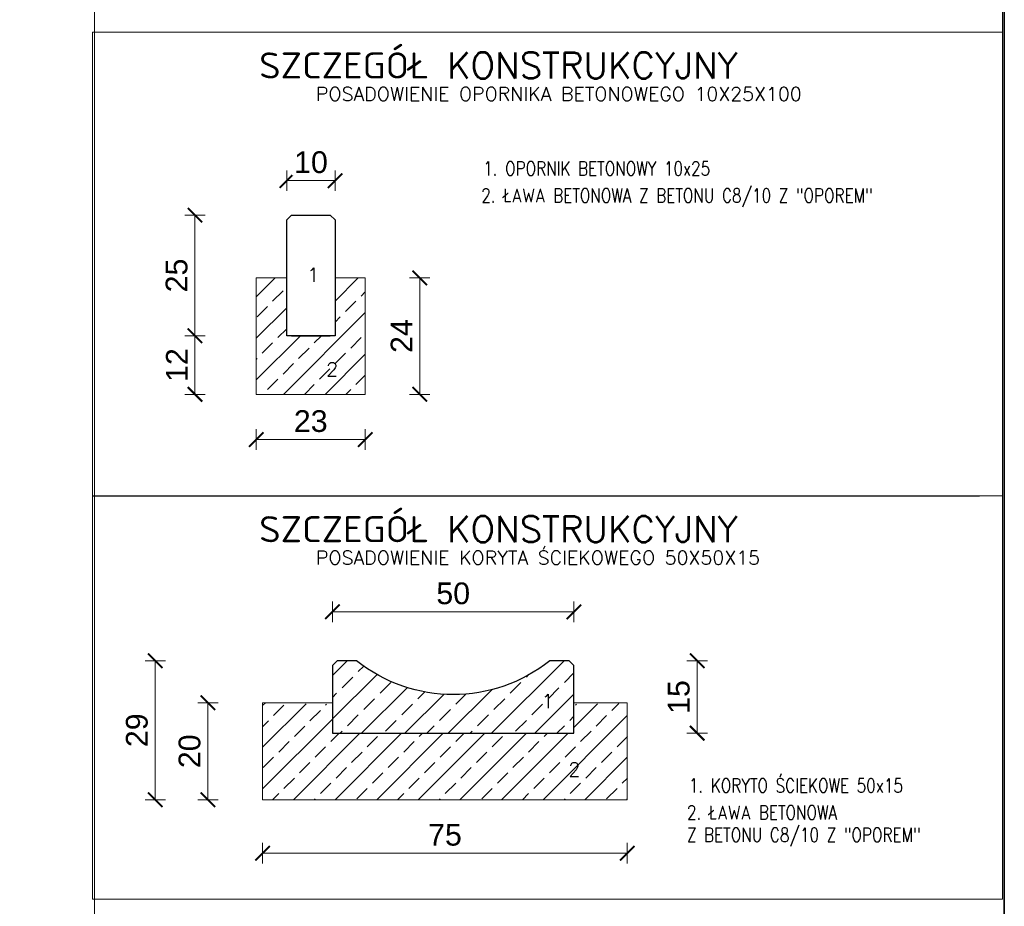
# Model space of a CAD drawing. Header units: metres. Extents: x 8462340 to 8469377, y 5710371 to 5712927.
# Tile 26 of 31: x 8468969 to 8469377, y 5711004 to 5711372. Entities that reach past the tile are written whole.
import ezdxf

# ---------------------------------------------------------------- set-up
doc = ezdxf.new("R2010")
doc.units = ezdxf.units.M
doc.layers.add('dim', color=7, linetype='Continuous', lineweight=5)
doc.layers.add('PODRYS', color=2, linetype='Continuous', lineweight=5)
doc.styles.add('opis', font='simplex.shx', dxfattribs={"width": 0.8, "height": 1})
doc.styles.add('Rockwool', font='arial.ttf')
doc.styles.get("Standard").update_dxf_attribs({"font": 'simplex.shx'})
doc.dimstyles.new('1-50', dxfattribs={"dimtxt": 9, "dimasz": 4, "dimexe": 1.25, "dimexo": 0.625, "dimgap": 3, "dimtad": 1, "dimdec": 0, "dimrnd": 0.5, "dimdsep": 46, "dimtxsty": 'Rockwool', "dimblk": 'TICK2', "dimcen": 0, "dimse1": 1, "dimse2": 1, "dimadec": 0, "dimazin": 0, "dimtfac": 1, "dimtdec": 0, "dimtix": 1, "dimtmove": 2, "dimatfit": 3, "dimfxl": 1, "dimtfill": 1, "dimlwd": 13, "dimarcsym": 0})

# ---------------------------------------------------------------- blocks, each defined once
blk = doc.blocks.new('TICK2')
at = {"color": 0}
for p, q in [((0, -1.06), (0, 1.06)), ((0, 0), (-1, 0))]:
    blk.add_line(p, q, dxfattribs=at)
at = {"color": 1, "const_width": 0.2}
blk.add_lwpolyline([(-0.75, -0.75), (0.75, 0.75)], dxfattribs=at)
blk = doc.blocks.new('*D9560')
at = {"layer": 'Defpoints', "color": 0, "lineweight": 20, "transparency": 16777216}
for p in [(8469066.78, 5711216.49), (8469111.84, 5711216.49), (8469111.84, 5711197.75)]:
    blk.add_point(p, dxfattribs=at)
at = {"layer": 'dim', "color": 0, "lineweight": 13, "transparency": 16777216}
blk.add_line((8469070.78, 5711197.75), (8469107.84, 5711197.75), dxfattribs=at)
at = {"layer": 'dim', "color": 0, "lineweight": 13, "transparency": 16777216, "xscale": 4, "yscale": 4, "zscale": 4, "rotation": 180}
blk.add_blockref('TICK2', (8469066.78, 5711197.75), dxfattribs=at)
at = {"layer": 'dim', "color": 0, "lineweight": 13, "transparency": 16777216, "xscale": 4, "yscale": 4, "zscale": 4}
blk.add_blockref('TICK2', (8469111.84, 5711197.75), dxfattribs=at)
at = {"layer": 'dim', "color": 0, "lineweight": 20, "transparency": 16777216, "insert": (8469089.31, 5711205.35), "char_height": 9, "attachment_point": 5, "style": 'Rockwool', "bg_fill": 3, "box_fill_scale": 1.1, "bg_fill_color": 256, "bg_fill_true_color": 13158600, "bg_fill_transparency": 0}
blk.add_mtext('23', dxfattribs=at)
blk = doc.blocks.new('*D9561')
at = {"layer": 'Defpoints', "color": 0, "lineweight": 20, "transparency": 16777216}
for p in [(8469111.84, 5711264.74), (8469134.44, 5711264.74), (8469111.84, 5711216.49)]:
    blk.add_point(p, dxfattribs=at)
at = {"layer": 'dim', "color": 0, "lineweight": 13, "transparency": 16777216}
blk.add_line((8469134.44, 5711220.49), (8469134.44, 5711260.74), dxfattribs=at)
at = {"layer": 'dim', "color": 0, "lineweight": 13, "transparency": 16777216, "xscale": 4, "yscale": 4, "zscale": 4}
for p, rotation in [((8469134.44, 5711264.74), 90), ((8469134.44, 5711216.49), 270)]:
    blk.add_blockref('TICK2', p, dxfattribs=dict(at, rotation=rotation))
at = {"layer": 'dim', "color": 0, "lineweight": 20, "transparency": 16777216, "insert": (8469126.92, 5711240.62), "char_height": 9, "attachment_point": 5, "rotation": 90, "style": 'Rockwool', "bg_fill": 3, "box_fill_scale": 1.1, "bg_fill_color": 256, "bg_fill_true_color": 13158600, "bg_fill_transparency": 0}
blk.add_mtext('24', dxfattribs=at)
blk = doc.blocks.new('*D9562')
at = {"layer": 'Defpoints', "color": 0, "lineweight": 20, "transparency": 16777216}
for p in [(8469041.38, 5711290.74), (8469089.4, 5711290.74), (8469089.4, 5711240.74)]:
    blk.add_point(p, dxfattribs=at)
at = {"layer": 'dim', "color": 0, "lineweight": 13, "transparency": 16777216}
blk.add_line((8469041.38, 5711244.74), (8469041.38, 5711286.74), dxfattribs=at)
at = {"layer": 'dim', "color": 0, "lineweight": 13, "transparency": 16777216, "xscale": 4, "yscale": 4, "zscale": 4}
for p, rotation in [((8469041.38, 5711290.74), 90), ((8469041.38, 5711240.74), 270)]:
    blk.add_blockref('TICK2', p, dxfattribs=dict(at, rotation=rotation))
at = {"layer": 'dim', "color": 0, "lineweight": 20, "transparency": 16777216, "insert": (8469033.79, 5711265.74), "char_height": 9, "attachment_point": 5, "rotation": 90, "style": 'Rockwool', "bg_fill": 3, "box_fill_scale": 1.1, "bg_fill_color": 256, "bg_fill_true_color": 13158600, "bg_fill_transparency": 0}
blk.add_mtext('25', dxfattribs=at)
blk = doc.blocks.new('*D9571')
at = {"layer": 'Defpoints', "color": 0, "lineweight": 20, "transparency": 16777216}
for p in [(8469099.4, 5711305.05), (8469079.4, 5711264.74), (8469099.4, 5711264.74)]:
    blk.add_point(p, dxfattribs=at)
at = {"layer": 'dim', "color": 0, "lineweight": 13, "transparency": 16777216}
blk.add_line((8469083.4, 5711305.05), (8469095.4, 5711305.05), dxfattribs=at)
at = {"layer": 'dim', "color": 0, "lineweight": 13, "transparency": 16777216, "xscale": 4, "yscale": 4, "zscale": 4, "rotation": 180}
blk.add_blockref('TICK2', (8469079.4, 5711305.05), dxfattribs=at)
at = {"layer": 'dim', "color": 0, "lineweight": 13, "transparency": 16777216, "xscale": 4, "yscale": 4, "zscale": 4}
blk.add_blockref('TICK2', (8469099.4, 5711305.05), dxfattribs=at)
at = {"layer": 'dim', "color": 0, "lineweight": 20, "transparency": 16777216, "insert": (8469089.4, 5711312.64), "char_height": 9, "attachment_point": 5, "style": 'Rockwool', "bg_fill": 3, "box_fill_scale": 1.1, "bg_fill_color": 256, "bg_fill_true_color": 13158600, "bg_fill_transparency": 0}
blk.add_mtext('10', dxfattribs=at)
blk = doc.blocks.new('*D9572')
at = {"layer": 'Defpoints', "color": 0, "lineweight": 20, "transparency": 16777216}
for p in [(8469089.4, 5711240.74), (8469041.38, 5711216.49), (8469089.31, 5711216.49)]:
    blk.add_point(p, dxfattribs=at)
at = {"layer": 'dim', "color": 0, "lineweight": 13, "transparency": 16777216}
blk.add_line((8469041.38, 5711236.74), (8469041.38, 5711220.49), dxfattribs=at)
at = {"layer": 'dim', "color": 0, "lineweight": 13, "transparency": 16777216, "xscale": 4, "yscale": 4, "zscale": 4}
for p, rotation in [((8469041.38, 5711240.74), 90), ((8469041.38, 5711216.49), 270)]:
    blk.add_blockref('TICK2', p, dxfattribs=dict(at, rotation=rotation))
at = {"layer": 'dim', "color": 0, "lineweight": 20, "transparency": 16777216, "insert": (8469033.87, 5711228.62), "char_height": 9, "attachment_point": 5, "rotation": 90, "style": 'Rockwool', "bg_fill": 3, "box_fill_scale": 1.1, "bg_fill_color": 256, "bg_fill_true_color": 13158600, "bg_fill_transparency": 0}
blk.add_mtext('12', dxfattribs=at)
blk = doc.blocks.new('*D9573')
at = {"layer": 'Defpoints', "color": 0, "lineweight": 20, "transparency": 16777216}
for p in [(8469046.75, 5711088.64), (8469069.38, 5711088.64), (8469069.38, 5711048.49)]:
    blk.add_point(p, dxfattribs=at)
at = {"layer": 'dim', "color": 0, "lineweight": 13, "transparency": 16777216}
blk.add_line((8469046.75, 5711052.49), (8469046.75, 5711084.64), dxfattribs=at)
at = {"layer": 'dim', "color": 0, "lineweight": 13, "transparency": 16777216, "xscale": 4, "yscale": 4, "zscale": 4}
for p, rotation in [((8469046.75, 5711088.64), 90), ((8469046.75, 5711048.49), 270)]:
    blk.add_blockref('TICK2', p, dxfattribs=dict(at, rotation=rotation))
at = {"layer": 'dim', "color": 0, "lineweight": 20, "transparency": 16777216, "insert": (8469039.16, 5711068.57), "char_height": 9, "attachment_point": 5, "rotation": 90, "style": 'Rockwool', "bg_fill": 3, "box_fill_scale": 1.1, "bg_fill_color": 256, "bg_fill_true_color": 13158600, "bg_fill_transparency": 0}
blk.add_mtext('20', dxfattribs=at)
blk = doc.blocks.new('*D9574')
at = {"layer": 'Defpoints', "color": 0, "lineweight": 20, "transparency": 16777216}
for p in [(8469192.3, 5711106.06), (8469249.34, 5711106.06), (8469193.5, 5711076.06)]:
    blk.add_point(p, dxfattribs=at)
at = {"layer": 'dim', "color": 0, "lineweight": 13, "transparency": 16777216}
blk.add_line((8469249.34, 5711080.06), (8469249.34, 5711102.06), dxfattribs=at)
at = {"layer": 'dim', "color": 0, "lineweight": 13, "transparency": 16777216, "xscale": 4, "yscale": 4, "zscale": 4}
for p, rotation in [((8469249.34, 5711106.06), 90), ((8469249.34, 5711076.06), 270)]:
    blk.add_blockref('TICK2', p, dxfattribs=dict(at, rotation=rotation))
at = {"layer": 'dim', "color": 0, "lineweight": 20, "transparency": 16777216, "insert": (8469241.74, 5711091.06), "char_height": 9, "attachment_point": 5, "rotation": 90, "style": 'Rockwool', "bg_fill": 3, "box_fill_scale": 1.1, "bg_fill_color": 256, "bg_fill_true_color": 13158600, "bg_fill_transparency": 0}
blk.add_mtext('15', dxfattribs=at)
blk = doc.blocks.new('*D9483')
at = {"layer": 'Defpoints', "color": 0, "lineweight": 20, "transparency": 16777216}
for p in [(8469104.3, 5711106.06), (8469024.93, 5711048.49), (8469104.3, 5711048.49)]:
    blk.add_point(p, dxfattribs=at)
at = {"layer": 'dim', "color": 0, "lineweight": 13, "transparency": 16777216}
blk.add_line((8469024.93, 5711102.06), (8469024.93, 5711052.49), dxfattribs=at)
at = {"layer": 'dim', "color": 0, "lineweight": 13, "transparency": 16777216, "xscale": 4, "yscale": 4, "zscale": 4}
for p, rotation in [((8469024.93, 5711106.06), 90), ((8469024.93, 5711048.49), 270)]:
    blk.add_blockref('TICK2', p, dxfattribs=dict(at, rotation=rotation))
at = {"layer": 'dim', "color": 0, "lineweight": 20, "transparency": 16777216, "insert": (8469017.33, 5711077.28), "char_height": 9, "attachment_point": 5, "rotation": 90, "style": 'Rockwool', "bg_fill": 3, "box_fill_scale": 1.1, "bg_fill_color": 256, "bg_fill_true_color": 13158600, "bg_fill_transparency": 0}
blk.add_mtext('29', dxfattribs=at)
blk = doc.blocks.new('*D9575')
at = {"layer": 'Defpoints', "color": 0, "lineweight": 20, "transparency": 16777216}
for p in [(8469198.3, 5711126.37), (8469098.3, 5711076.06), (8469198.3, 5711076.06)]:
    blk.add_point(p, dxfattribs=at)
at = {"layer": 'dim', "color": 0, "lineweight": 13, "transparency": 16777216}
blk.add_line((8469102.3, 5711126.37), (8469194.3, 5711126.37), dxfattribs=at)
at = {"layer": 'dim', "color": 0, "lineweight": 13, "transparency": 16777216, "xscale": 4, "yscale": 4, "zscale": 4, "rotation": 180}
blk.add_blockref('TICK2', (8469098.3, 5711126.37), dxfattribs=at)
at = {"layer": 'dim', "color": 0, "lineweight": 13, "transparency": 16777216, "xscale": 4, "yscale": 4, "zscale": 4}
blk.add_blockref('TICK2', (8469198.3, 5711126.37), dxfattribs=at)
at = {"layer": 'dim', "color": 0, "lineweight": 20, "transparency": 16777216, "insert": (8469148.3, 5711133.96), "char_height": 9, "attachment_point": 5, "style": 'Rockwool', "bg_fill": 3, "box_fill_scale": 1.1, "bg_fill_color": 256, "bg_fill_true_color": 13158600, "bg_fill_transparency": 0}
blk.add_mtext('50', dxfattribs=at)
blk = doc.blocks.new('*D9576')
at = {"layer": 'Defpoints', "color": 0, "lineweight": 20, "transparency": 16777216}
for p in [(8469069.38, 5711048.49), (8469220.41, 5711048.49), (8469220.41, 5711026.34)]:
    blk.add_point(p, dxfattribs=at)
at = {"layer": 'dim', "color": 0, "lineweight": 13, "transparency": 16777216}
blk.add_line((8469073.38, 5711026.34), (8469216.41, 5711026.34), dxfattribs=at)
at = {"layer": 'dim', "color": 0, "lineweight": 13, "transparency": 16777216, "xscale": 4, "yscale": 4, "zscale": 4, "rotation": 180}
blk.add_blockref('TICK2', (8469069.38, 5711026.34), dxfattribs=at)
at = {"layer": 'dim', "color": 0, "lineweight": 13, "transparency": 16777216, "xscale": 4, "yscale": 4, "zscale": 4}
blk.add_blockref('TICK2', (8469220.41, 5711026.34), dxfattribs=at)
at = {"layer": 'dim', "color": 0, "lineweight": 20, "transparency": 16777216, "insert": (8469144.9, 5711033.92), "char_height": 9, "attachment_point": 5, "style": 'Rockwool', "bg_fill": 3, "box_fill_scale": 1.1, "bg_fill_color": 256, "bg_fill_true_color": 13158600, "bg_fill_transparency": 0}
blk.add_mtext('75', dxfattribs=at)

msp = doc.modelspace()

# ---------------------------------------------------------------- hatches: boundary and pattern name
at = {"layer": 'dim', "lineweight": 5}
h = msp.add_hatch(dxfattribs=at)
h.set_pattern_fill('ANSI33', color=256, scale=1.92, style=0)
h.set_pattern_definition([(45, (-8475102.903, -5712701.881), (-8.621045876, 8.621045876), []), (45, (-8475094.282, -5712701.881), (-8.621045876, 8.621045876), [6.096, -3.048])])
h.paths.add_polyline_path([(8469111.84, 5711216.49), (8469111.84, 5711264.74), (8469099.4, 5711264.74), (8469099.4, 5711240.74), (8469079.4, 5711240.74), (8469079.4, 5711264.74), (8469066.78, 5711264.74), (8469066.78, 5711216.49)])
at = {"layer": 'dim', "lineweight": 20}
h = msp.add_hatch(dxfattribs=at)
h.set_pattern_fill('ANSI33', color=256, scale=2, style=0)
h.set_pattern_definition([(45, (-8460032.048, -5712594.665), (-8.980256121, 8.980256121), []), (45, (-8460023.068, -5712594.665), (-8.980256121, 8.980256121), [6.35, -3.175])])
h.paths.add_polyline_path([(8469198.3, 5711076.06), (8469198.3, 5711104.06), (8469196.3, 5711106.06), (8469188.3, 5711106.06, -0.35), (8469108.3, 5711106.06), (8469100.3, 5711106.06), (8469098.3, 5711104.06), (8469098.3, 5711076.06)])
at = {"layer": 'dim', "lineweight": 5}
h = msp.add_hatch(dxfattribs=at)
h.set_pattern_fill('ANSI33', color=256, scale=1.92, style=0)
h.set_pattern_definition([(45, (-8469253.142, -5706024.18), (-8.621045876, 8.621045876), []), (45, (-8469244.521, -5706024.18), (-8.621045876, 8.621045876), [6.096, -3.048])])
h.paths.add_polyline_path([(8469098.3, 5711076.06), (8469098.3, 5711088.06), (8469069.38, 5711088.64), (8469069.38, 5711088.64), (8469069.38, 5711048.63), (8469076.19, 5711048.49), (8469220.41, 5711048.49), (8469220.41, 5711088.5), (8469198.3, 5711088.06), (8469198.3, 5711076.06)])

# ---------------------------------------------------------------- linework, layer by layer
msp.add_line((8468998.99, 5711174.41), (8469366.26, 5711174.41))
msp.add_line((8468998.99, 5711174.41), (8469366.26, 5711174.41))
at = {"layer": 'dim'}
msp.add_line((8468999.7, 5710370.95), (8468999.7, 5711745.95), dxfattribs=at)
at = {"layer": 'dim', "lineweight": 30}
for p, q in [((8469081.4, 5711290.74), (8469097.4, 5711290.74)), ((8469081.4, 5711240.74), (8469097.4, 5711240.74))]:
    msp.add_line(p, q, dxfattribs=at)
at = {"layer": 'dim', "lineweight": 5}
for points in [[(8468999.7, 5711521.59), (8469375.81, 5711521.59), (8469375.81, 5711366.58), (8468999.7, 5711366.58)], [(8468998.99, 5711366.58), (8469375.81, 5711366.58), (8469375.81, 5711174.41), (8468998.99, 5711174.41)], [(8468998.99, 5711174.41), (8469375.81, 5711174.41), (8469375.81, 5711007.33), (8468998.99, 5711007.33)]]:
    msp.add_lwpolyline(points, close=True, dxfattribs=at)
at = {"layer": 'dim', "lineweight": 30}
msp.add_lwpolyline([(8469081.4, 5711290.74), (8469097.4, 5711290.74), (8469099.4, 5711288.74), (8469099.4, 5711240.74), (8469079.4, 5711240.74), (8469079.4, 5711288.74)], close=True, dxfattribs=at)
at = {"layer": 'dim', "lineweight": 5}
for points in [[(8469099.4, 5711264.74), (8469111.84, 5711264.74), (8469111.84, 5711216.49), (8469066.78, 5711216.49), (8469066.78, 5711264.74), (8469079.4, 5711264.74)], [(8469198.3, 5711088.64), (8469220.41, 5711088.64), (8469220.41, 5711048.49), (8469069.38, 5711048.49), (8469069.38, 5711088.64), (8469098.3, 5711088.64)]]:
    msp.add_lwpolyline(points, dxfattribs=at)
at = {"layer": 'dim', "lineweight": 30, "flags": 128}
msp.add_lwpolyline([(8469198.3, 5711076.06), (8469198.3, 5711104.06), (8469196.3, 5711106.06), (8469188.3, 5711106.06, -0.35), (8469108.3, 5711106.06), (8469100.3, 5711106.06), (8469098.3, 5711104.06), (8469098.3, 5711076.06)], format="xyb", close=True, dxfattribs=at)
at = {"layer": 'dim', "lineweight": 5, "flags": 128}
msp.add_lwpolyline([(8469198.3, 5711076.06), (8469198.3, 5711104.06), (8469196.3, 5711106.06), (8469188.3, 5711106.06, -0.35), (8469108.3, 5711106.06), (8469100.3, 5711106.06), (8469098.3, 5711104.06), (8469098.3, 5711076.06)], format="xyb", close=True, dxfattribs=at)
at = {"layer": 'PODRYS', "color": 0, "lineweight": 35}
msp.add_lwpolyline([(8467375.81, 5710370.95), (8469376.52, 5710370.95), (8469376.52, 5711745.95), (8467375.81, 5711745.95)], close=True, dxfattribs=at)

# ---------------------------------------------------------------- texts
at = {"linetype": 'Continuous', "lineweight": 30}
for s, height, p in [('SZCZEGÓŁ KONSTRUKCYJNY', 10.8, (8469067.95, 5711347.38)), ('POSADOWIENIE OPORNIKA BETONOWEGO 10X25X100', 5.76, (8469091.46, 5711338.08)), ('2', 5.76, (8469095.71, 5711223.97)), ('SZCZEGÓŁ KONSTRUKCYJNY', 10.8, (8469067.95, 5711155.21)), ('POSADOWIENIE KORYTA ŚCIEKOWEGO 50X50X15', 5.76, (8469091.46, 5711145.92)), ('2', 5.76, (8469196, 5711058.16))]:
    msp.add_text(s, height=height, dxfattribs=at).set_placement(p)
at = {"lineweight": 5, "style": 'opis', "width": 0.8}
for s, p in [('1. OPORNIK BETONOWY 10x25', (8469160.71, 5711307.24)), ('1. KORYTO ŚCIEKOWE 50x15', (8469245.87, 5711051.5))]:
    msp.add_text(s, height=5.76, dxfattribs=at).set_placement(p)
at = {"lineweight": 15, "style": 'opis', "width": 0.8}
for s, p in [('2. ŁAWA BETONOWA Z BETONU C8/10 Z "OPOREM"', (8469159.92, 5711296.03)), ('2. ŁAWA BETONOWA', (8469245.08, 5711040.28)), ('Z BETONU C8/10 Z "OPOREM"', (8469245.08, 5711031.08))]:
    msp.add_text(s, height=5.76, dxfattribs=at).set_placement(p)

# ---------------------------------------------------------------- next in the draw order: dimensions: what is measured, and where the dimension line sits
at = {"layer": 'dim', "lineweight": 20}
for base, p1, p2, text, picture, middle in [((8469041.38, 5711290.74), (8469089.4, 5711240.74), (8469089.4, 5711290.74), '25', '*D9562', (8469033.79, 5711265.74)), ((8469249.34, 5711106.06), (8469193.5, 5711076.06), (8469192.3, 5711106.06), '15', '*D9574', (8469241.74, 5711091.06)), ((8469046.75, 5711088.64), (8469069.38, 5711048.49), (8469069.38, 5711088.64), '20', '*D9573', (8469039.16, 5711068.57))]:
    dim = msp.add_linear_dim(base=base, p1=p1, p2=p2, angle=90, text=text, dimstyle='1-50', dxfattribs=at)
    dim.commit()
    dim.dimension.update_dxf_attribs({"geometry": picture, "text_midpoint": middle})
dim = msp.add_linear_dim(base=(8469111.84, 5711197.75), p1=(8469066.78, 5711216.49), p2=(8469111.84, 5711216.49), text='23', dimstyle='1-50', dxfattribs=at)
dim.commit()
dim.dimension.update_dxf_attribs({"geometry": '*D9560', "text_midpoint": (8469089.31, 5711205.35)})

# ---------------------------------------------------------------- next in the draw order: dimensions: what is measured, and where the dimension line sits
dim = msp.add_linear_dim(base=(8469099.4, 5711305.05), p1=(8469079.4, 5711264.74), p2=(8469099.4, 5711264.74), text='10', dimstyle='1-50', dxfattribs=at)
dim.commit()
dim.dimension.update_dxf_attribs({"geometry": '*D9571', "text_midpoint": (8469089.4, 5711312.64)})
dim = msp.add_aligned_dim(p1=(8469111.84, 5711216.49), p2=(8469111.84, 5711264.74), distance=-22.6, text='24', dimstyle='1-50', dxfattribs=at)
dim.commit()
dim.dimension.update_dxf_attribs({"geometry": '*D9561', "text_midpoint": (8469126.92, 5711240.62)})
for base, p1, p2, text, picture, middle in [((8469041.38, 5711216.49), (8469089.4, 5711240.74), (8469089.31, 5711216.49), '12', '*D9572', (8469033.87, 5711228.62)), ((8469024.93, 5711048.49), (8469104.3, 5711106.06), (8469104.3, 5711048.49), '29', '*D9483', (8469017.33, 5711077.28))]:
    dim = msp.add_linear_dim(base=base, p1=p1, p2=p2, angle=90, text=text, dimstyle='1-50', dxfattribs=at)
    dim.commit()
    dim.dimension.update_dxf_attribs({"geometry": picture, "text_midpoint": middle})

# ---------------------------------------------------------------- next in the draw order: texts
at = {"linetype": 'Continuous', "lineweight": 30}
msp.add_text('1', height=5.76, dxfattribs=at).set_placement((8469087.89, 5711263.1))

# ---------------------------------------------------------------- next in the draw order: dimensions: what is measured, and where the dimension line sits
at = {"layer": 'dim', "lineweight": 20}
for base, p1, p2, text, picture, middle in [((8469198.3, 5711126.37), (8469098.3, 5711076.06), (8469198.3, 5711076.06), '50', '*D9575', (8469148.3, 5711133.96)), ((8469220.41, 5711026.34), (8469069.38, 5711048.49), (8469220.41, 5711048.49), '75', '*D9576', (8469144.9, 5711033.92))]:
    dim = msp.add_linear_dim(base=base, p1=p1, p2=p2, text=text, dimstyle='1-50', dxfattribs=at)
    dim.commit()
    dim.dimension.update_dxf_attribs({"geometry": picture, "text_midpoint": middle})

# ---------------------------------------------------------------- next in the draw order: texts
at = {"linetype": 'Continuous', "lineweight": 30}
msp.add_text('1', height=5.76, dxfattribs=at).set_placement((8469184.91, 5711086.46))

doc.saveas('drawing.dxf')
